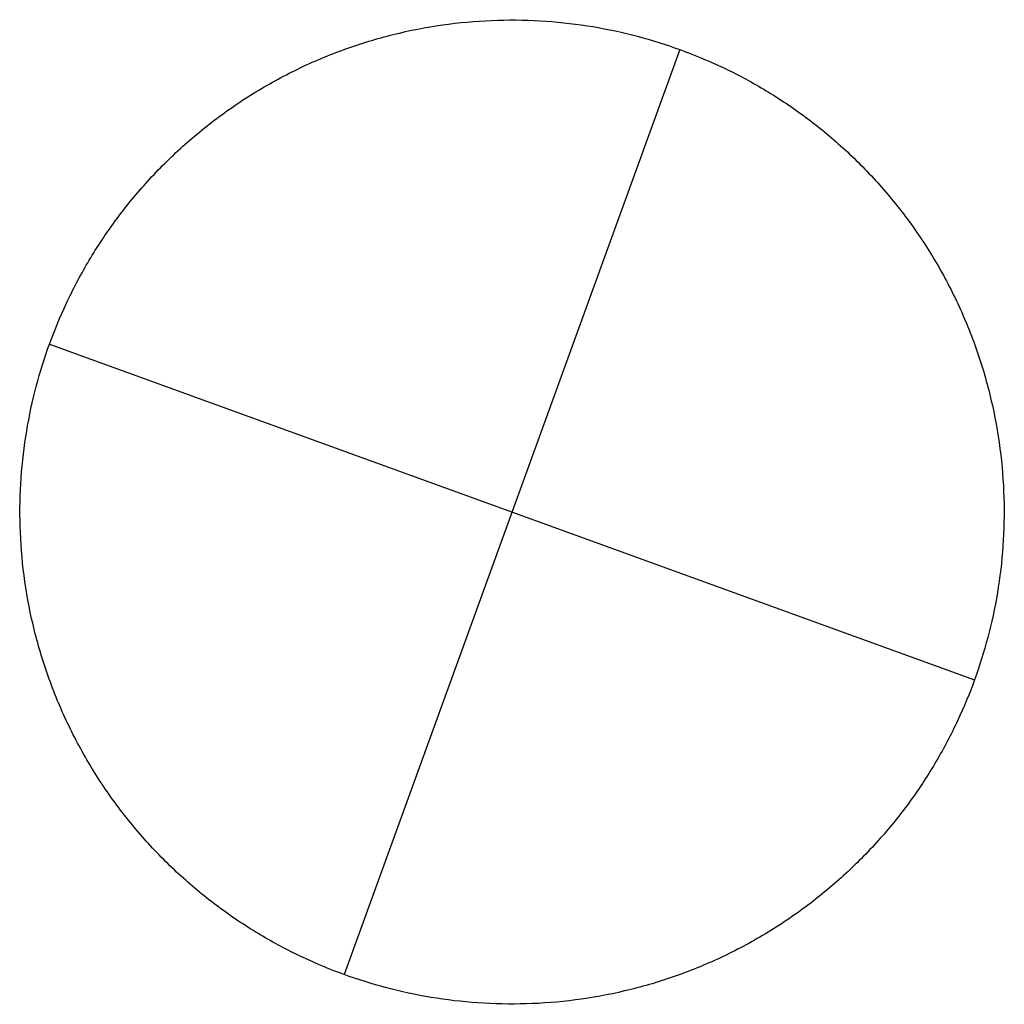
# Model space of a CAD drawing. Header units: millimetres. Extents: x -10999 to 11001, y -4500 to 4500.
# Tile 162 of 256: x 5332 to 5468, y -1132 to -996. Entities that reach past the tile are written whole.
import ezdxf

# ---------------------------------------------------------------- set-up
doc = ezdxf.new("R2010")
doc.units = ezdxf.units.MM
doc.header["$MEASUREMENT"] = 0
doc.layers.add('Tabletop', color=7, linetype='Continuous', true_color=0xd6d6d6)

msp = doc.modelspace()

# ---------------------------------------------------------------- linework, layer by layer
at = {"layer": 'Tabletop'}
for p, q in [((5423.01, -999.92, 7374.24), (5376.63, -1127.77, 7374.24)), ((5335.9, -1040.65, 7374.24), (5463.75, -1087.03, 7374.24))]:
    msp.add_line(p, q, dxfattribs=at)
for points in [[(5423.01, -999.92, 7374.24), (5359.09, -976.73, 7374.24), (5335.9, -1040.65, 7374.24), (5312.71, -1104.58, 7374.24), (5376.63, -1127.77, 7374.24), (5440.56, -1150.96, 7374.24), (5463.75, -1087.03, 7374.24), (5486.94, -1023.11, 7374.24), (5423.01, -999.92, 7374.24)], [(5423.01, -999.92, 7174.06), (5359.09, -976.73, 7174.06), (5335.9, -1040.65, 7174.06), (5312.71, -1104.58, 7174.06), (5376.63, -1127.77, 7174.06), (5440.56, -1150.96, 7174.06), (5463.75, -1087.03, 7174.06), (5486.94, -1023.11, 7174.06), (5423.01, -999.92, 7174.06)]]:
    msp.add_rational_spline(points, [1, 0.707106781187, 1, 0.707106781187, 1, 0.707106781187, 1, 0.707106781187, 1], degree=2, knots=[0, 0, 0, 1.068151, 1.068151, 2.136302, 2.136302, 3.204453, 3.204453, 4.272603, 4.272603, 4.272603], dxfattribs=at)
for points in [[(5423.01, -999.92, 7174.06), (5423.01, -999.92, 7274.15), (5423.01, -999.92, 7374.24)], [(5335.9, -1040.65, 7174.06), (5335.9, -1040.65, 7274.15), (5335.9, -1040.65, 7374.24)], [(5463.75, -1087.03, 7174.06), (5463.75, -1087.03, 7274.15), (5463.75, -1087.03, 7374.24)], [(5376.63, -1127.77, 7174.06), (5376.63, -1127.77, 7274.15), (5376.63, -1127.77, 7374.24)]]:
    msp.add_open_spline(points, degree=2, dxfattribs=at)

doc.saveas('drawing.dxf')
